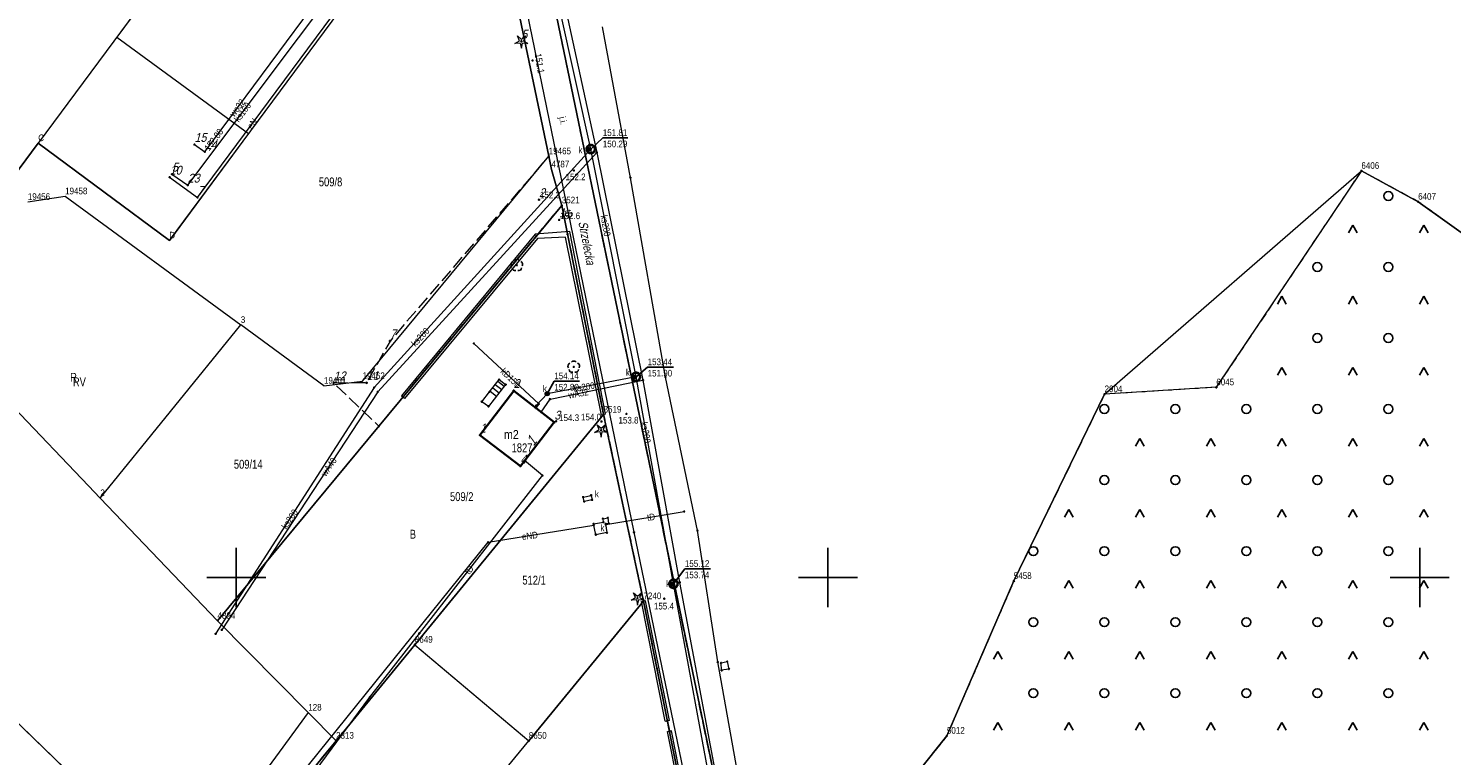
# Model space of a CAD drawing. Header units: metres. Extents: x 5548743 to 5556416, y 5707500 to 5714000.
# Tile 153 of 244: x 5554465 to 5554705, y 5709970 to 5710093. Entities that reach past the tile are written whole.
import ezdxf
from ezdxf.enums import TextEntityAlignment as Align

# ---------------------------------------------------------------- set-up
doc = ezdxf.new("R2010")
doc.units = ezdxf.units.M
for name, pattern in [('1.5_0.75', [2.25, 1.5, -0.75]), ('2.25_0.75', [3, 2.25, -0.75]), ('219-1000', [0])]:
    doc.linetypes.add(name, pattern=pattern)
doc.layers.get('0').update_dxf_attribs({"color": 2, "lineweight": 5})
doc.styles.get("Standard").update_dxf_attribs({"font": 'Working1250', "width": 0.75})
doc.linetypes.add('902-1000', pattern='A,5,0,[1,ksztalty.shx,S=1,R=0,X=0,Y=0],5', length=10)
doc.linetypes.add('otdn_1000', pattern='A,7,0,[21,ksztalty.shx,S=0.7,R=0,X=0,Y=0]', length=7)

# ---------------------------------------------------------------- blocks, each defined once
blk = doc.blocks.new('PUNKTBUD')
at = {"color": 0}
blk.add_circle((0, 0), 0.09, dxfattribs=at)
blk = doc.blocks.new('203')
at = {"linetype": 'Continuous', "lineweight": 0}
h = blk.add_hatch(color=0, dxfattribs=at)
edge = h.paths.add_edge_path()
edge.add_arc((0, 0), 0.09, 0, 360)
blk = doc.blocks.new('OTZK3')
at = {"color": 0, "linetype": 'Continuous'}
for p, q in [((-0.75, -0.433), (0, 0.866)), ((0, 0.866), (0.75, -0.433))]:
    blk.add_line(p, q, dxfattribs=at)
blk = doc.blocks.new('OTZK1')
at = {"color": 0, "linetype": 'Continuous'}
blk.add_circle((0, 0), 0.75, dxfattribs=at)
blk = doc.blocks.new('PW01')
at = {"linetype": 'Continuous', "lineweight": 13}
h = blk.add_hatch(color=0, dxfattribs=at)
edge = h.paths.add_edge_path()
edge.add_arc((0, 0), 0.18, 0, 360)
blk = doc.blocks.new('US25')
at = {"linetype": 'Continuous', "lineweight": 13}
h = blk.add_hatch(color=0, dxfattribs=at)
edge = h.paths.add_edge_path()
edge.add_arc((0, 0), 0.4, 0, 360)
blk = doc.blocks.new('OP021')
at = {"linetype": 'Continuous', "lineweight": 13}
h = blk.add_hatch(color=0, dxfattribs=at)
edge = h.paths.add_edge_path()
edge.add_arc((0, 0), 0.1, 0, 360)
at = {"color": 0, "linetype": 'Continuous', "lineweight": -3}
for centre, start, end in [((-0.476, 0.154), 110.388, 213.756), ((0, 0.5), 38.316, 141.684), ((0.476, 0.154), 326.244, 69.612), ((-0.294, -0.404), 182.272, 285.64), ((0.294, -0.404), 254.36, 357.728), ((0.294, -0.404), 254.36, 357.728)]:
    blk.add_arc(centre, 0.5, start, end, dxfattribs=at)
blk = doc.blocks.new('OP011')
at = {"linetype": 'Continuous', "lineweight": 13}
h = blk.add_hatch(color=0, dxfattribs=at)
edge = h.paths.add_edge_path()
edge.add_arc((0, 0), 0.1, 0, 360)
at = {"color": 0, "linetype": 'Continuous', "lineweight": 13}
for p, q in [((-1.099, -0.357), (-0.324, 0.105)), ((-0.324, 0.105), (-0.679, 0.935)), ((-0.679, 0.935), (0, 0.341)), ((0, 0.341), (0.679, 0.935)), ((0.679, 0.935), (0.324, 0.105)), ((0.324, 0.105), (1.099, -0.357)), ((-0.2, -0.275), (-1.099, -0.357)), ((-0.2, -0.275), (0, -1.155)), ((0, -1.155), (0.2, -0.275)), ((1.099, -0.357), (0.2, -0.275))]:
    blk.add_line(p, q, dxfattribs=at)
blk = doc.blocks.new('US15')
at = {"color": 0, "linetype": 'Continuous', "lineweight": 13}
blk.add_circle((0, 0), 0.35, dxfattribs=at)
blk = doc.blocks.new('PIKIETAW1891')
at = {"color": 0}
blk.add_circle((0, 0), 0.09, dxfattribs=at)
blk = doc.blocks.new('RAMKA1000K')
at = {"color": 0}
for p, q in [((95, 500), (105, 500)), ((100, 495), (100, 500)), ((195, 500), (205, 500)), ((200, 495), (200, 500)), ((295, 500), (305, 500)), ((300, 495), (300, 500)), ((100, 0), (100, 5)), ((200, 0), (200, 5)), ((300, 0), (300, 5)), ((95, 0), (105, 0)), ((195, 0), (205, 0)), ((295, 0), (305, 0))]:
    blk.add_line(p, q, dxfattribs=at)

msp = doc.modelspace()

# ---------------------------------------------------------------- linework, layer by layer
at = {"layer": '217-kontur klasyfikacyjny', "color": 3, "linetype": 'CONTINUOUS', "lineweight": 18, "flags": 128}
for points in [[(5554532.17, 5710200.74), (5554587.61, 5709933.44)], [(5554552.8, 5710071.15), (5554542.23, 5710121.82)], [(5554502.14, 5710121.39), (5554479.8, 5710091.27)], [(5554479.8, 5710091.27), (5554502.09, 5710075)], [(5554502.09, 5710075), (5554488.69, 5710056.93)], [(5554466.53, 5710073.37), (5554423.13, 5710014.84)], [(5554488.69, 5710056.93), (5554466.53, 5710073.37)], [(5554553.26, 5710068.93), (5554552.8, 5710071.15)], [(5554555.01, 5710062.85), (5554553.26, 5710068.93)], [(5554646.75, 5710030.96), (5554690.15, 5710068.69)], [(5554690.15, 5710068.69), (5554665.63, 5710032.12)], [(5554690.15, 5710068.69), (5554699.74, 5710063.47)], [(5554699.74, 5710063.47), (5554690.15, 5710068.69)], [(5554496.83, 5709992.67), (5554555.01, 5710062.85)], [(5554699.74, 5710063.47), (5554720.52, 5710048.63)], [(5554720.52, 5710048.63), (5554699.74, 5710063.47)], [(5554631.41, 5709999.4), (5554646.75, 5710030.96)], [(5554646.75, 5710030.96), (5554631.41, 5709999.4)], [(5554665.63, 5710032.12), (5554646.75, 5710030.96)], [(5554462.32, 5710028.78), (5554475.03, 5710015.49)], [(5554562.08, 5710027.51), (5554530.18, 5709988.64)], [(5554568.82, 5709995.99), (5554562.08, 5710027.51)], [(5554475.03, 5710015.49), (5554477.02, 5710013.4)], [(5554477.02, 5710013.4), (5554496.83, 5709992.67)], [(5554620.1, 5709973.26), (5554631.41, 5709999.4)], [(5554631.41, 5709999.4), (5554620.1, 5709973.26)], [(5554577.11, 5709954.42), (5554568.82, 5709995.99)], [(5554530.18, 5709988.64), (5554516.86, 5709972.42)], [(5554516.86, 5709972.42), (5554514.33, 5709969.33)], [(5554589.33, 5709934.72), (5554620.1, 5709973.26)], [(5554620.1, 5709973.26), (5554589.33, 5709934.72)]]:
    msp.add_lwpolyline(points, dxfattribs=at)
at = {"layer": '218-kontur użytku gruntowego', "color": 3, "linetype": 'CONTINUOUS', "lineweight": 18, "flags": 128}
for points in [[(5554532.17, 5710200.74), (5554587.61, 5709933.44)], [(5554587.61, 5709933.44), (5554532.17, 5710200.74)], [(5554542.23, 5710121.82), (5554552.8, 5710071.15)], [(5554552.8, 5710071.15), (5554542.23, 5710121.82)], [(5554502.14, 5710121.39), (5554479.8, 5710091.27)], [(5554479.8, 5710091.27), (5554502.09, 5710075)], [(5554502.09, 5710075), (5554488.69, 5710056.93)], [(5554466.53, 5710073.37), (5554423.13, 5710014.84)], [(5554488.69, 5710056.93), (5554466.53, 5710073.37)], [(5554552.8, 5710071.15), (5554553.26, 5710068.93)], [(5554553.26, 5710068.93), (5554552.8, 5710071.15)], [(5554553.26, 5710068.93), (5554555.01, 5710062.85)], [(5554555.01, 5710062.85), (5554553.26, 5710068.93)], [(5554646.75, 5710030.96), (5554690.15, 5710068.69)], [(5554690.15, 5710068.69), (5554665.63, 5710032.12)], [(5554690.15, 5710068.69), (5554699.74, 5710063.47)], [(5554699.74, 5710063.47), (5554690.15, 5710068.69)], [(5554555.01, 5710062.85), (5554496.83, 5709992.67)], [(5554496.83, 5709992.67), (5554555.01, 5710062.85)], [(5554562.08, 5710027.51), (5554555.01, 5710062.85)], [(5554555.01, 5710062.85), (5554562.08, 5710027.51)], [(5554699.74, 5710063.47), (5554720.52, 5710048.63)], [(5554720.52, 5710048.63), (5554699.74, 5710063.47)], [(5554631.41, 5709999.4), (5554646.75, 5710030.96)], [(5554646.75, 5710030.96), (5554631.41, 5709999.4)], [(5554665.63, 5710032.12), (5554646.75, 5710030.96)], [(5554462.32, 5710028.78), (5554475.03, 5710015.49)], [(5554562.08, 5710027.51), (5554530.18, 5709988.64)], [(5554530.18, 5709988.64), (5554562.08, 5710027.51)], [(5554568.82, 5709995.99), (5554562.08, 5710027.51)], [(5554562.08, 5710027.51), (5554568.82, 5709995.99)], [(5554475.03, 5710015.49), (5554477.02, 5710013.4)], [(5554477.02, 5710013.4), (5554496.83, 5709992.67)], [(5554620.1, 5709973.26), (5554631.41, 5709999.4)], [(5554631.41, 5709999.4), (5554620.1, 5709973.26)], [(5554577.11, 5709954.42), (5554568.82, 5709995.99)], [(5554568.82, 5709995.99), (5554577.11, 5709954.42)], [(5554496.83, 5709992.67), (5554512.16, 5709977.17)], [(5554491.04, 5709948.35), (5554448.97, 5709989.02)], [(5554530.18, 5709988.64), (5554516.86, 5709972.42)], [(5554516.86, 5709972.42), (5554530.18, 5709988.64)], [(5554512.16, 5709977.17), (5554507.27, 5709970.5)], [(5554512.16, 5709977.17), (5554516.86, 5709972.42)], [(5554516.86, 5709972.42), (5554512.16, 5709977.17)], [(5554516.86, 5709972.42), (5554514.33, 5709969.33)], [(5554514.33, 5709969.33), (5554516.86, 5709972.42)], [(5554589.33, 5709934.72), (5554620.1, 5709973.26)], [(5554620.1, 5709973.26), (5554589.33, 5709934.72)], [(5554507.27, 5709970.5), (5554496.73, 5709956.11)]]:
    msp.add_lwpolyline(points, dxfattribs=at)
at = {"layer": '219-działka ewidencyjna', "color": 7, "linetype": '219-1000', "lineweight": 18, "flags": 128}
for points in [[(5554532.17, 5710200.74), (5554587.61, 5709933.44)], [(5554488.69, 5710056.93), (5554541.09, 5710127.59)], [(5554542.23, 5710121.82), (5554552.8, 5710071.15)], [(5554502.14, 5710121.39), (5554466.53, 5710073.37)], [(5554423.13, 5710014.84), (5554466.53, 5710073.37)], [(5554466.53, 5710073.37), (5554488.69, 5710056.93)], [(5554521.33, 5710033.18), (5554552.8, 5710071.15)], [(5554553.26, 5710068.93), (5554552.8, 5710071.15)], [(5554553.26, 5710068.93), (5554555.01, 5710062.85)], [(5554690.15, 5710068.69), (5554665.63, 5710032.12)], [(5554690.15, 5710068.69), (5554699.74, 5710063.47)], [(5554464.77, 5710063.44), (5554471.07, 5710064.39)], [(5554471.07, 5710064.39), (5554500.77, 5710042.66)], [(5554555.01, 5710062.85), (5554496.83, 5709992.67)], [(5554555.01, 5710062.85), (5554562.08, 5710027.51)], [(5554699.74, 5710063.47), (5554720.52, 5710048.63)], [(5554477.02, 5710013.4), (5554500.77, 5710042.66)], [(5554514.82, 5710032.38), (5554500.77, 5710042.66)], [(5554514.82, 5710032.38), (5554521.33, 5710033.18)], [(5554646.75, 5710030.96), (5554631.41, 5709999.4)], [(5554665.63, 5710032.12), (5554646.75, 5710030.96)], [(5554562.08, 5710027.51), (5554530.18, 5709988.64)], [(5554562.08, 5710027.51), (5554568.82, 5709995.99)], [(5554496.83, 5709992.67), (5554477.02, 5710013.4)], [(5554631.41, 5709999.4), (5554620.1, 5709973.26)], [(5554440.67, 5709997.04), (5554491.04, 5709948.35)], [(5554568.82, 5709995.99), (5554549.44, 5709972.41)], [(5554568.82, 5709995.99), (5554577.11, 5709954.42)], [(5554496.83, 5709992.67), (5554512.16, 5709977.17)], [(5554516.86, 5709972.42), (5554530.18, 5709988.64)], [(5554530.18, 5709988.64), (5554549.44, 5709972.41)], [(5554512.16, 5709977.17), (5554516.86, 5709972.42)], [(5554532.17, 5709951.42), (5554549.44, 5709972.41)], [(5554620.1, 5709973.26), (5554589.33, 5709934.72)]]:
    msp.add_lwpolyline(points, dxfattribs=at)
at = {"layer": '312-budynek ewidencyjny', "color": 7, "linetype": 'CONTINUOUS', "lineweight": 35, "flags": 128}
for points in [[(5554541.18, 5710024.03), (5554546.88, 5710031.55)], [(5554546.88, 5710031.55), (5554553.75, 5710026.22)], [(5554553.75, 5710026.22), (5554548.02, 5710018.79)], [(5554548.02, 5710018.79), (5554541.18, 5710024.03)]]:
    msp.add_lwpolyline(points, dxfattribs=at)
at = {"layer": '352-schody', "color": 7, "linetype": 'CONTINUOUS', "lineweight": 18, "flags": 128}
msp.add_lwpolyline([(5554545.52, 5710032.58), (5554542.62, 5710028.9), (5554541.48, 5710029.69), (5554542.81, 5710031.37), (5554544.41, 5710033.42)], close=True, dxfattribs=at)
msp.add_lwpolyline([(5554545.52, 5710032.58), (5554542.62, 5710028.9), (5554541.48, 5710029.69), (5554542.81, 5710031.37), (5554544.41, 5710033.42)], close=True, dxfattribs=at)
for points in [[(5554543.764, 5710032.592), (5554544.857, 5710031.739)], [(5554544.195, 5710033.144), (5554545.291, 5710032.289)], [(5554542.903, 5710031.489), (5554543.991, 5710030.639)], [(5554543.333, 5710032.04), (5554544.424, 5710031.189)]]:
    msp.add_lwpolyline(points, dxfattribs=at)
at = {"layer": 'jezdnia', "color": 7, "linetype": '2.25_0.75', "lineweight": 18, "flags": 128}
msp.add_lwpolyline([(5554518.76, 5710223.87), (5554521.6, 5710222.12), (5554529.67, 5710185.36), (5554532.07, 5710173.24), (5554541.09, 5710127.59), (5554542.23, 5710121.82), (5554552.8, 5710071.15), (5554525.98, 5710039.94), (5554522.04, 5710032.88), (5554516.44, 5710032.84), (5554524.1, 5710025.56), (5554528.18, 5710030.48), (5554555.01, 5710062.85), (5554562.08, 5710027.51), (5554568.82, 5709995.99), (5554577.11, 5709954.42), (5554585.13, 5709904.29), (5554584.06, 5709902.02), (5554589.38, 5709891.95), (5554595.06, 5709860.51), (5554596.13, 5709846.92), (5554596.83, 5709836.02), (5554596.39, 5709834.67), (5554600.82, 5709833.67), (5554601.33, 5709835.53), (5554601.87, 5709841.6), (5554600.75, 5709853.66), (5554597.18, 5709880.66), (5554594.16, 5709899.87), (5554587.61, 5709933.44), (5554532.17, 5710200.74), (5554527.04, 5710225.37), (5554527.67, 5710241.31), (5554520.14, 5710230.02)], close=True, dxfattribs=at)
at = {"layer": 'ogrodzenie trwałe', "color": 7, "linetype": '902-1000', "lineweight": 25, "flags": 128}
for points in [[(5554562.08, 5710027.51), (5554530.18, 5709988.64), (5554516.86, 5709972.42), (5554493.95, 5709944.49)], [(5554568.82, 5709995.99), (5554549.44, 5709972.41)]]:
    msp.add_lwpolyline(points, dxfattribs=at)
at = {"layer": 'przewód elektroenergetyczny podziemny', "color": 1, "linetype": 'CONTINUOUS', "lineweight": 18, "flags": 128}
for points in [[(5554488.74, 5710067.6), (5554493.46, 5710064.18), (5554537.54, 5710123.65), (5554535.96, 5710131.96), (5554538.89, 5710135.94), (5554531.81, 5710171.94), (5554532.14, 5710173.52)], [(5554492.08, 5709948.22), (5554495.78, 5709948.78), (5554507.5, 5709962.5), (5554542.55, 5710005.94), (5554560.43, 5710008.83)]]:
    msp.add_lwpolyline(points, dxfattribs=at)
at = {"layer": 'przewód kanalizacyjny', "color": 34, "linetype": 'CONTINUOUS', "lineweight": 18, "flags": 128}
for points in [[(5554559.91, 5710072.36), (5554546.91, 5710131.1), (5554535.32, 5710190.24), (5554544.93, 5710247.75), (5554541.33, 5710294.39), (5554552.25, 5710335.5), (5554559.16, 5710344.53)], [(5554489.13, 5710068.11), (5554491.79, 5710066.25), (5554538.71, 5710128.77), (5554546.91, 5710131.1)], [(5554559.91, 5710072.36), (5554523.29, 5710032.07), (5554496.51, 5709990.48)], [(5554567.56, 5710033.89), (5554559.91, 5710072.36)], [(5554540.16, 5710039.54), (5554551.14, 5710029.33), (5554550.65, 5710028.62)], [(5554567.56, 5710033.89), (5554552.55, 5710031.04), (5554550.67, 5710029.03)], [(5554580.93, 5709960.75), (5554573.89, 5709998.92), (5554567.56, 5710033.89)]]:
    msp.add_lwpolyline(points, dxfattribs=at)
at = {"layer": 'przewód telekomunikacyjny podziemny', "color": 30, "linetype": 'CONTINUOUS', "lineweight": 18, "flags": 128}
for points in [[(5554612.33, 5709652.7), (5554608.09, 5709677.24), (5554601.4, 5709713.31), (5554591.52, 5709767.07), (5554590.57, 5709774.29), (5554594.15, 5709805.61), (5554597.07, 5709816.32), (5554595.51, 5709860.42), (5554588.57, 5709899.37), (5554583.88, 5709927.66), (5554581.23, 5709940.2), (5554567.22, 5710007.64), (5554545.1, 5710115.29), (5554520.89, 5710233.39)], [(5554604.87, 5709838.07), (5554603.23, 5709855.01), (5554601.63, 5709865.79), (5554600.6, 5709871.3), (5554596.71, 5709886.45), (5554595.02, 5709896.73), (5554594.93, 5709900.18), (5554594.45, 5709907.05), (5554591.24, 5709930.28), (5554587.75, 5709950.09), (5554581.37, 5709985.72), (5554577.95, 5710007.92), (5554572.52, 5710033.85), (5554566.61, 5710067.53), (5554561.87, 5710093.04)], [(5554505.14, 5709940.24), (5554502.81, 5709942.62), (5554499.62, 5709948.76), (5554522.57, 5709979.75), (5554530.94, 5709990.54), (5554551.76, 5710017.21), (5554548.73, 5710019.73)], [(5554562.44, 5710008.94), (5554575.7, 5710011.14)]]:
    msp.add_lwpolyline(points, dxfattribs=at)
at = {"layer": 'przewód wodociągowy', "color": 5, "linetype": 'CONTINUOUS', "lineweight": 18, "flags": 128}
for points in [[(5554526.95, 5710247.4), (5554527.48, 5710246.88), (5554530.59, 5710246.07), (5554529.23, 5710228.24), (5554535.52, 5710194.4), (5554536.28, 5710190.34), (5554539, 5710178.18), (5554547.62, 5710133.14), (5554548.03, 5710131.14), (5554560.91, 5710071.81), (5554568.73, 5710033.33), (5554574.93, 5709999.17), (5554582.21, 5709960.22)], [(5554492.94, 5710073.13), (5554494.68, 5710071.91), (5554538.84, 5710131.41), (5554547.18, 5710133.04), (5554547.62, 5710133.14)], [(5554560.91, 5710071.81), (5554523.92, 5710031.37), (5554497.55, 5709991.15)], [(5554551.54, 5710027.94), (5554553.02, 5710030.12), (5554568.73, 5710033.33)]]:
    msp.add_lwpolyline(points, dxfattribs=at)
at = {"layer": 'rzedna-Atr2', "color": 7, "flags": 128}
for points in [[(5554559.91, 5710072.36), (5554561.94, 5710074.24), (5554566.167, 5710074.24)], [(5554567.56, 5710033.89), (5554569.52, 5710035.51), (5554573.898, 5710035.51)], [(5554552.55, 5710031.04), (5554553.74, 5710033.14), (5554558.015, 5710033.14)], [(5554573.89, 5709998.92), (5554575.81, 5710001.43), (5554580.14, 5710001.43)]]:
    msp.add_lwpolyline(points, dxfattribs=at)
at = {"layer": 'studnia kanalizacyjna', "color": 34, "linetype": 'CONTINUOUS', "lineweight": 18, "flags": 128}
for points in [[(5554560.61, 5710072.38), (5554560.59, 5710072.23), (5554560.55, 5710072.1), (5554560.49, 5710071.96), (5554560.39, 5710071.85), (5554560.27, 5710071.76), (5554560.14, 5710071.7), (5554559.99, 5710071.66), (5554559.85, 5710071.66), (5554559.7, 5710071.69), (5554559.57, 5710071.74), (5554559.45, 5710071.83), (5554559.35, 5710071.94), (5554559.27, 5710072.07), (5554559.23, 5710072.2), (5554559.21, 5710072.35), (5554559.22, 5710072.5), (5554559.26, 5710072.63), (5554559.33, 5710072.76), (5554559.42, 5710072.87), (5554559.54, 5710072.96), (5554559.67, 5710073.03), (5554559.82, 5710073.06), (5554559.96, 5710073.06), (5554560.11, 5710073.04), (5554560.24, 5710072.98), (5554560.36, 5710072.89), (5554560.47, 5710072.78), (5554560.54, 5710072.66), (5554560.58, 5710072.53)], [(5554568.26, 5710033.91), (5554568.24, 5710033.76), (5554568.2, 5710033.63), (5554568.14, 5710033.49), (5554568.04, 5710033.38), (5554567.92, 5710033.29), (5554567.79, 5710033.23), (5554567.64, 5710033.19), (5554567.5, 5710033.19), (5554567.35, 5710033.22), (5554567.22, 5710033.27), (5554567.1, 5710033.36), (5554567, 5710033.47), (5554566.92, 5710033.6), (5554566.88, 5710033.73), (5554566.86, 5710033.88), (5554566.87, 5710034.03), (5554566.91, 5710034.16), (5554566.98, 5710034.29), (5554567.08, 5710034.4), (5554567.19, 5710034.49), (5554567.32, 5710034.56), (5554567.47, 5710034.59), (5554567.61, 5710034.59), (5554567.76, 5710034.57), (5554567.89, 5710034.51), (5554568.02, 5710034.42), (5554568.12, 5710034.31), (5554568.19, 5710034.19), (5554568.23, 5710034.06)], [(5554574.59, 5709998.94), (5554574.57, 5709998.79), (5554574.54, 5709998.66), (5554574.47, 5709998.53), (5554574.37, 5709998.41), (5554574.25, 5709998.32), (5554574.13, 5709998.26), (5554573.98, 5709998.22), (5554573.84, 5709998.22), (5554573.69, 5709998.25), (5554573.55, 5709998.3), (5554573.43, 5709998.39), (5554573.33, 5709998.5), (5554573.26, 5709998.63), (5554573.21, 5709998.76), (5554573.19, 5709998.91), (5554573.21, 5709999.06), (5554573.24, 5709999.19), (5554573.31, 5709999.32), (5554573.41, 5709999.43), (5554573.53, 5709999.52), (5554573.65, 5709999.59), (5554573.8, 5709999.62), (5554573.94, 5709999.62), (5554574.09, 5709999.6), (5554574.23, 5709999.54), (5554574.35, 5709999.45), (5554574.45, 5709999.35), (5554574.52, 5709999.22), (5554574.57, 5709999.09)]]:
    msp.add_lwpolyline(points, close=True, dxfattribs=at)
at = {"layer": 'teren zalesiony', "color": 7, "linetype": '1.5_0.75', "lineweight": 18, "flags": 128}
msp.add_lwpolyline([(5554646.75, 5710030.96), (5554631.41, 5709999.4), (5554620.1, 5709973.26), (5554589.33, 5709934.72), (5554587.61, 5709933.44), (5554594.16, 5709899.87), (5554597.18, 5709880.66), (5554600.75, 5709853.66), (5554601.87, 5709841.6), (5554600.83, 5709833.67), (5554609.41, 5709831.74), (5554683.05, 5709909.04), (5554737.72, 5709964.73), (5554740.25, 5709965.53), (5554754.31, 5709951.55), (5554731.46, 5709929.71), (5554732.93, 5709928.29), (5554785.88, 5709876.97), (5554835.36, 5709826.01), (5554655.72, 5709669.02), (5554652.25, 5709666.2), (5554645.33, 5709660.68), (5554643.49, 5709659.37), (5554641.5, 5709658.27), (5554640.83, 5709653.15), (5554658.56, 5709655.45), (5554667.79, 5709656.98), (5554668.62, 5709656.71), (5554673.6, 5709657.35), (5554676.27, 5709657.16), (5554679.4, 5709656.46), (5554682.71, 5709655.25), (5554691.01, 5709651.36), (5554698.35, 5709647.53), (5554702.25, 5709646.33), (5554879.17, 5709626.54), (5555002.58, 5709615.56), (5555004.95, 5709615.36), (5555014.54, 5709672.97), (5555015.93, 5709687.57), (5555019.02, 5709718.19), (5555025.07, 5709756.22), (5555029.3, 5709783.51), (5555033.45, 5709819.83), (5554959.16, 5709842.11), (5554961.26, 5709844.93), (5554958.49, 5709850.61), (5554879.57, 5709892.41), (5554851.98, 5709938.98), (5554810.26, 5709976.36), (5554791.37, 5709993.77), (5554762.17, 5710013.83), (5554727.95, 5710042.33), (5554720.52, 5710048.63), (5554699.74, 5710063.47), (5554690.15, 5710068.69), (5554665.63, 5710032.12)], close=True, dxfattribs=at)
at = {"layer": 'właz do komory lub kanału', "color": 7, "linetype": 'CONTINUOUS', "lineweight": 18, "flags": 128}
for points in [[(5554558.63, 5710013.57), (5554559.97, 5710013.87), (5554560.14, 5710013.11), (5554558.8, 5710012.81)], [(5554560.38, 5710009.07), (5554562.05, 5710009.34), (5554561.98, 5710009.91), (5554562.81, 5710010.08), (5554562.93, 5710009.13), (5554562.42, 5710009.04), (5554562.64, 5710007.57), (5554560.76, 5710007.22)], [(5554581.93, 5709985.55), (5554582.98, 5709985.79), (5554583.25, 5709984.53), (5554582.02, 5709984.31)]]:
    msp.add_lwpolyline(points, close=True, dxfattribs=at)
at = {"layer": 'ściana oporowa (linia)', "color": 0, "linetype": 'otdn_1000', "lineweight": 18}
for p, q in [((5554550.502, 5710058.01), (5554527.91, 5710030.703)), ((5554556.366, 5710058.448), (5554550.502, 5710058.01)), ((5554562.423, 5710027.579), (5554556.366, 5710058.448)), ((5554527.91, 5710030.703), (5554528.18, 5710030.48)), ((5554562.423, 5710027.579), (5554562.08, 5710027.51)), ((5554569.163, 5709996.058), (5554568.82, 5709995.99)), ((5554573.193, 5709975.828), (5554569.163, 5709996.058)), ((5554573.193, 5709975.828), (5554572.85, 5709975.76)), ((5554573.543, 5709974.099), (5554573.2, 5709974.03)), ((5554577.453, 5709954.489), (5554573.543, 5709974.099))]:
    msp.add_line(p, q, dxfattribs=at)
at = {"layer": 'ściana oporowa (linia)', "color": 0, "lineweight": 18}
for p, q in [((5554550.878, 5710057.27), (5554528.45, 5710030.257)), ((5554555.614, 5710057.472), (5554550.878, 5710057.27)), ((5554561.737, 5710027.441), (5554555.614, 5710057.472)), ((5554528.45, 5710030.257), (5554528.18, 5710030.48)), ((5554561.737, 5710027.441), (5554562.08, 5710027.51)), ((5554568.477, 5709995.922), (5554568.82, 5709995.99)), ((5554572.507, 5709975.692), (5554568.477, 5709995.922)), ((5554572.507, 5709975.692), (5554572.85, 5709975.76)), ((5554572.857, 5709973.961), (5554573.2, 5709974.03)), ((5554576.767, 5709954.351), (5554572.857, 5709973.961))]:
    msp.add_line(p, q, dxfattribs=at)

# ---------------------------------------------------------------- block references
at = {"layer": '203-punkt graniczny', "color": 7, "linetype": 'CONTINUOUS', "lineweight": 18}
for p in [(5554466.53, 5710073.37), (5554552.8, 5710071.15), (5554553.26, 5710068.93), (5554690.15, 5710068.69), (5554471.07, 5710064.39), (5554555.01, 5710062.85), (5554699.74, 5710063.47), (5554488.69, 5710056.93), (5554500.77, 5710042.66), (5554521.33, 5710033.18), (5554514.82, 5710032.38), (5554646.75, 5710030.96), (5554665.63, 5710032.12), (5554562.08, 5710027.51), (5554477.02, 5710013.4), (5554631.41, 5709999.4), (5554568.82, 5709995.99), (5554496.83, 5709992.67), (5554530.18, 5709988.64), (5554512.16, 5709977.17), (5554516.86, 5709972.42), (5554549.44, 5709972.41), (5554620.1, 5709973.26)]:
    msp.add_blockref('203', p, dxfattribs=at)
at = {"layer": 'drzewo iglaste', "color": 94, "linetype": 'CONTINUOUS', "lineweight": 18}
for p in [(5554548.19, 5710090.56), (5554561.66, 5710024.87), (5554567.81, 5709996.49)]:
    msp.add_blockref('OP011', p, dxfattribs=at)
at = {"layer": 'drzewo liściaste', "color": 94, "linetype": 'CONTINUOUS', "lineweight": 18}
for p in [(5554547.42, 5710052.74), (5554557.03, 5710035.56)]:
    msp.add_blockref('OP021', p, dxfattribs=at)
at = {"layer": 'pikieta naturalna', "color": 7, "linetype": 'CONTINUOUS', "lineweight": 13}
for p in [(5554550.07, 5710087.33), (5554557.06, 5710068.74), (5554551.16, 5710063.8), (5554554.56, 5710060.4), (5554565.93, 5710027.62), (5554554.06, 5710026.38), (5554561.72, 5710026.35), (5554572.33, 5709996.42)]:
    msp.add_blockref('PW01', p, dxfattribs=at)
at = {"layer": 'Punkt budynku', "color": 5, "linetype": 'CONTINUOUS', "lineweight": 13}
for p in [(5554544.41, 5710033.42), (5554545.52, 5710032.58), (5554542.81, 5710031.37), (5554546.88, 5710031.55), (5554541.48, 5710029.69), (5554542.62, 5710028.9), (5554544.09, 5710027.85), (5554553.75, 5710026.22), (5554541.18, 5710024.03), (5554548.02, 5710018.79)]:
    msp.add_blockref('PUNKTBUD', p, dxfattribs=at)
at = {"layer": 'Punkt roboczy BDOT GESUT K1', "color": 6, "linetype": 'CONTINUOUS', "lineweight": 18}
for p in [(5554548.19, 5710090.56), (5554550.07, 5710087.33), (5554492.94, 5710073.13), (5554494.68, 5710071.91), (5554494.68, 5710071.91), (5554552.8, 5710071.15), (5554559.21, 5710072.35), (5554559.22, 5710072.5), (5554559.23, 5710072.2), (5554559.26, 5710072.63), (5554559.27, 5710072.07), (5554559.33, 5710072.76), (5554559.35, 5710071.94), (5554559.42, 5710072.87), (5554559.45, 5710071.83), (5554559.54, 5710072.96), (5554559.57, 5710071.74), (5554559.59, 5710072.3), (5554559.67, 5710073.03), (5554559.7, 5710071.69), (5554559.82, 5710073.06), (5554559.85, 5710071.66), (5554559.91, 5710072.36), (5554559.91, 5710072.36), (5554559.91, 5710072.36), (5554559.96, 5710073.06), (5554559.99, 5710071.66), (5554560.11, 5710073.04), (5554560.14, 5710071.7), (5554560.24, 5710072.98), (5554560.27, 5710071.76), (5554560.36, 5710072.89), (5554560.39, 5710071.85), (5554560.47, 5710072.78), (5554560.49, 5710071.96), (5554560.54, 5710072.66), (5554560.55, 5710072.1), (5554560.58, 5710072.53), (5554560.59, 5710072.23), (5554560.61, 5710072.38), (5554560.91, 5710071.81), (5554560.91, 5710071.81), (5554557.06, 5710068.74), (5554690.15, 5710068.69), (5554488.74, 5710067.6), (5554489.13, 5710068.11), (5554491.79, 5710066.25), (5554566.61, 5710067.53), (5554493.46, 5710064.18), (5554551.16, 5710063.8), (5554555.01, 5710062.85), (5554699.74, 5710063.47), (5554554.56, 5710060.4), (5554550.69, 5710057.64), (5554555.99, 5710057.96), (5554547.42, 5710052.74), (5554525.98, 5710039.94), (5554540.16, 5710039.54), (5554557.03, 5710035.56), (5554516.44, 5710032.84), (5554522.04, 5710032.88), (5554566.86, 5710033.88), (5554566.87, 5710034.03), (5554566.88, 5710033.73), (5554566.91, 5710034.16), (5554566.92, 5710033.6), (5554566.98, 5710034.29), (5554567, 5710033.47), (5554567.08, 5710034.4), (5554567.1, 5710033.36), (5554567.19, 5710034.49), (5554567.22, 5710033.27), (5554567.24, 5710033.85), (5554567.32, 5710034.56), (5554567.35, 5710033.22), (5554567.47, 5710034.59), (5554567.5, 5710033.19), (5554567.56, 5710033.89), (5554567.56, 5710033.89), (5554567.56, 5710033.89), (5554567.61, 5710034.59), (5554567.64, 5710033.19), (5554567.76, 5710034.57), (5554567.79, 5710033.23), (5554567.89, 5710034.51), (5554567.92, 5710033.29), (5554568.02, 5710034.42), (5554568.04, 5710033.38), (5554568.12, 5710034.31), (5554568.14, 5710033.49), (5554568.19, 5710034.19), (5554568.2, 5710033.63), (5554568.23, 5710034.06), (5554568.24, 5710033.76), (5554568.26, 5710033.91), (5554568.73, 5710033.33), (5554568.73, 5710033.33), (5554572.52, 5710033.85), (5554523.29, 5710032.07), (5554523.92, 5710031.37), (5554528.18, 5710030.48), (5554528.18, 5710030.48), (5554552.55, 5710031.04), (5554552.55, 5710031.04), (5554552.55, 5710031.04), (5554553.02, 5710030.12), (5554646.75, 5710030.96), (5554665.63, 5710032.12), (5554550.65, 5710028.62), (5554550.67, 5710029.03), (5554551.14, 5710029.33), (5554551.54, 5710027.94), (5554565.93, 5710027.62), (5554524.1, 5710025.56), (5554554.06, 5710026.38), (5554561.72, 5710026.35), (5554562.08, 5710027.51), (5554562.08, 5710027.51), (5554562.08, 5710027.51), (5554561.66, 5710024.87), (5554548.73, 5710019.73), (5554551.76, 5710017.21), (5554558.63, 5710013.57), (5554559.97, 5710013.87), (5554558.8, 5710012.81), (5554560.14, 5710013.11), (5554575.7, 5710011.14), (5554560.38, 5710009.07), (5554560.43, 5710008.83), (5554561.98, 5710009.91), (5554562.05, 5710009.34), (5554562.42, 5710009.04), (5554562.44, 5710008.94), (5554562.81, 5710010.08), (5554562.93, 5710009.13), (5554560.76, 5710007.22), (5554562.64, 5710007.57), (5554567.22, 5710007.64), (5554577.95, 5710007.92), (5554542.55, 5710005.94), (5554573.19, 5709998.91), (5554573.21, 5709999.06), (5554573.21, 5709998.76), (5554573.24, 5709999.19), (5554573.31, 5709999.32), (5554573.41, 5709999.43), (5554573.53, 5709999.52), (5554573.6, 5709998.87), (5554573.65, 5709999.59), (5554573.8, 5709999.62), (5554573.89, 5709998.92), (5554573.94, 5709999.62), (5554574.09, 5709999.6), (5554574.23, 5709999.54), (5554574.35, 5709999.45), (5554574.45, 5709999.35), (5554574.52, 5709999.22), (5554574.57, 5709999.09), (5554574.57, 5709998.79), (5554574.59, 5709998.94), (5554574.93, 5709999.17), (5554631.41, 5709999.4), (5554567.81, 5709996.49), (5554572.33, 5709996.42), (5554573.26, 5709998.63), (5554573.33, 5709998.5), (5554573.43, 5709998.39), (5554573.55, 5709998.3), (5554573.69, 5709998.25), (5554573.84, 5709998.22), (5554573.98, 5709998.22), (5554574.13, 5709998.26), (5554574.25, 5709998.32), (5554574.37, 5709998.41), (5554574.47, 5709998.53), (5554574.54, 5709998.66), (5554568.82, 5709995.99), (5554568.82, 5709995.99), (5554568.82, 5709995.99), (5554496.51, 5709990.48), (5554497.55, 5709991.15), (5554530.94, 5709990.54), (5554530.18, 5709988.64), (5554581.37, 5709985.72), (5554581.93, 5709985.55), (5554582.98, 5709985.79), (5554583.25, 5709984.53), (5554582.02, 5709984.31), (5554522.57, 5709979.75), (5554572.85, 5709975.76), (5554516.86, 5709972.42), (5554549.44, 5709972.41), (5554573.2, 5709974.03), (5554620.1, 5709973.26)]:
    msp.add_blockref('PIKIETAW1891', p, dxfattribs=at)
at = {"layer": 'rzedna', "color": 5, "linetype": 'CONTINUOUS', "lineweight": 18}
msp.add_blockref('PW01', (5554494.68, 5710071.91), dxfattribs=at)
at = {"layer": 'rzedna', "color": 34, "linetype": 'CONTINUOUS', "lineweight": 18}
for p in [(5554559.91, 5710072.36), (5554567.56, 5710033.89), (5554552.55, 5710031.04), (5554573.89, 5709998.92)]:
    msp.add_blockref('PW01', p, dxfattribs=at)
at = {"layer": 'studnia kanalizacyjna', "color": 34, "linetype": 'CONTINUOUS', "lineweight": 18}
msp.add_blockref('US15', (5554552.55, 5710031.04), dxfattribs=at)
at = {"layer": 'teren zalesiony', "color": 7, "linetype": 'CONTINUOUS', "lineweight": 18}
for name, p in [('OTZK1', (5554694.696, 5710064.446)), ('OTZK3', (5554688.696, 5710058.626)), ('OTZK3', (5554700.696, 5710058.626)), ('OTZK1', (5554682.696, 5710052.446)), ('OTZK1', (5554694.696, 5710052.446)), ('OTZK3', (5554676.696, 5710046.626)), ('OTZK3', (5554688.696, 5710046.626)), ('OTZK3', (5554700.696, 5710046.626)), ('OTZK1', (5554682.696, 5710040.446)), ('OTZK1', (5554694.696, 5710040.446)), ('OTZK3', (5554676.696, 5710034.626)), ('OTZK3', (5554688.696, 5710034.626)), ('OTZK3', (5554700.696, 5710034.626)), ('OTZK1', (5554646.696, 5710028.446)), ('OTZK1', (5554658.696, 5710028.446)), ('OTZK1', (5554670.696, 5710028.446)), ('OTZK1', (5554682.696, 5710028.446)), ('OTZK1', (5554694.696, 5710028.446)), ('OTZK3', (5554652.696, 5710022.626)), ('OTZK3', (5554664.696, 5710022.626)), ('OTZK3', (5554676.696, 5710022.626)), ('OTZK3', (5554688.696, 5710022.626)), ('OTZK3', (5554700.696, 5710022.626)), ('OTZK1', (5554646.696, 5710016.446)), ('OTZK1', (5554658.696, 5710016.446)), ('OTZK1', (5554670.696, 5710016.446)), ('OTZK1', (5554682.696, 5710016.446)), ('OTZK1', (5554694.696, 5710016.446)), ('OTZK3', (5554640.696, 5710010.626)), ('OTZK3', (5554652.696, 5710010.626)), ('OTZK3', (5554664.696, 5710010.626)), ('OTZK3', (5554676.696, 5710010.626)), ('OTZK3', (5554688.696, 5710010.626)), ('OTZK3', (5554700.696, 5710010.626)), ('OTZK1', (5554634.696, 5710004.446)), ('OTZK1', (5554646.696, 5710004.446)), ('OTZK1', (5554658.696, 5710004.446)), ('OTZK1', (5554670.696, 5710004.446)), ('OTZK1', (5554682.696, 5710004.446)), ('OTZK1', (5554694.696, 5710004.446)), ('OTZK3', (5554640.696, 5709998.626)), ('OTZK3', (5554652.696, 5709998.626)), ('OTZK3', (5554664.696, 5709998.626)), ('OTZK3', (5554676.696, 5709998.626)), ('OTZK3', (5554688.696, 5709998.626)), ('OTZK3', (5554700.696, 5709998.626)), ('OTZK1', (5554634.696, 5709992.446)), ('OTZK1', (5554646.696, 5709992.446)), ('OTZK1', (5554658.696, 5709992.446)), ('OTZK1', (5554670.696, 5709992.446)), ('OTZK1', (5554682.696, 5709992.446)), ('OTZK1', (5554694.696, 5709992.446)), ('OTZK3', (5554628.696, 5709986.626)), ('OTZK3', (5554640.696, 5709986.626)), ('OTZK3', (5554652.696, 5709986.626)), ('OTZK3', (5554664.696, 5709986.626)), ('OTZK3', (5554676.696, 5709986.626)), ('OTZK3', (5554688.696, 5709986.626)), ('OTZK3', (5554700.696, 5709986.626)), ('OTZK1', (5554634.696, 5709980.446)), ('OTZK1', (5554646.696, 5709980.446)), ('OTZK1', (5554658.696, 5709980.446)), ('OTZK1', (5554670.696, 5709980.446)), ('OTZK1', (5554682.696, 5709980.446)), ('OTZK1', (5554694.696, 5709980.446)), ('OTZK3', (5554628.696, 5709974.626)), ('OTZK3', (5554640.696, 5709974.626)), ('OTZK3', (5554652.696, 5709974.626)), ('OTZK3', (5554664.696, 5709974.626)), ('OTZK3', (5554676.696, 5709974.626)), ('OTZK3', (5554688.696, 5709974.626)), ('OTZK3', (5554700.696, 5709974.626))]:
    msp.add_blockref(name, p, dxfattribs=at)
at = {"layer": 'Wstawianie ramki sekcyjnej z opisem', "color": 7, "linetype": 'CONTINUOUS', "lineweight": 13}
for p in [(5554400, 5710000), (5554400, 5710000), (5554400, 5710000), (5554400, 5710000), (5554400, 5709500), (5554400, 5709500), (5554400, 5709500), (5554400, 5709500)]:
    msp.add_blockref('RAMKA1000K', p, dxfattribs=at)
at = {"layer": 'zasuwa lub zawór', "color": 34, "linetype": 'CONTINUOUS', "lineweight": 18}
for p in [(5554559.59, 5710072.3), (5554567.24, 5710033.85), (5554552.55, 5710031.04), (5554573.6, 5709998.87)]:
    msp.add_blockref('US25', p, dxfattribs=at)

# ---------------------------------------------------------------- texts
at = {"layer": '203-punkt graniczny-Atr103', "color": 7, "width": 0.9}
for s, p in [('C', (5554466.53, 5710073.37)), ('C', (5554466.53, 5710073.37)), ('19465', (5554552.8, 5710071.15)), ('19465', (5554552.8, 5710071.15)), ('4787', (5554553.26, 5710068.93)), ('4787', (5554553.26, 5710068.93)), ('6406', (5554690.15, 5710068.69)), ('6406', (5554690.15, 5710068.69)), ('19456', (5554464.77, 5710063.44)), ('19456', (5554464.77, 5710063.44)), ('19458', (5554471.07, 5710064.39)), ('19458', (5554471.07, 5710064.39)), ('3521', (5554555.01, 5710062.85)), ('3521', (5554555.01, 5710062.85)), ('6407', (5554699.74, 5710063.47)), ('6407', (5554699.74, 5710063.47)), ('D', (5554488.69, 5710056.93)), ('D', (5554488.69, 5710056.93)), ('3', (5554500.77, 5710042.66)), ('3', (5554500.77, 5710042.66)), ('19461', (5554514.82, 5710032.38)), ('19461', (5554514.82, 5710032.38)), ('19462', (5554521.33, 5710033.18)), ('19462', (5554521.33, 5710033.18)), ('6045', (5554665.63, 5710032.12)), ('6045', (5554665.63, 5710032.12)), ('2904', (5554646.75, 5710030.96)), ('2904', (5554646.75, 5710030.96)), ('3519', (5554562.08, 5710027.51)), ('3519', (5554562.08, 5710027.51)), ('2', (5554477.02, 5710013.4)), ('2', (5554477.02, 5710013.4)), ('5458', (5554631.41, 5709999.4)), ('5458', (5554631.41, 5709999.4)), ('7240', (5554568.82, 5709995.99)), ('7240', (5554568.82, 5709995.99)), ('4894', (5554496.83, 5709992.67)), ('4894', (5554496.83, 5709992.67)), ('8649', (5554530.18, 5709988.64)), ('8649', (5554530.18, 5709988.64)), ('128', (5554512.16, 5709977.17)), ('128', (5554512.16, 5709977.17)), ('2313', (5554516.86, 5709972.42)), ('2313', (5554516.86, 5709972.42)), ('8650', (5554549.44, 5709972.41)), ('8650', (5554549.44, 5709972.41)), ('5012', (5554620.1, 5709973.26)), ('5012', (5554620.1, 5709973.26))]:
    msp.add_text(s, height=1.125, dxfattribs=at).set_placement(p, align=Align.BOTTOM_LEFT)
at = {"layer": '209-oznaczenie konturu klasyfikacyjnego', "color": 3, "linetype": 'CONTINUOUS', "lineweight": 18, "width": 0.79}
msp.add_text('RV', height=1.5, dxfattribs=at).set_placement((5554472.38, 5710032.29))
at = {"layer": '210-oznaczenie konturu użytku gruntowego', "color": 3, "linetype": 'CONTINUOUS', "lineweight": 18, "width": 0.79}
for s, p in [('R', (5554471.92, 5710033.06)), ('B', (5554529.32, 5710006.55))]:
    msp.add_text(s, height=1.5, dxfattribs=at).set_placement(p)
at = {"layer": '211-numer działki ewidencyjnej', "color": 7, "linetype": 'CONTINUOUS', "lineweight": 18, "width": 0.79}
for s, p in [('509/8', (5554513.95, 5710067.57)), ('509/14', (5554499.59, 5710019.87))]:
    msp.add_text(s, height=1.5, dxfattribs=at).set_placement(p, align=Align.TOP_LEFT)
for s, p in [('509/2', (5554536.12, 5710012.9)), ('512/1', (5554548.35, 5709998.8))]:
    msp.add_text(s, height=1.5, dxfattribs=at).set_placement(p)
at = {"layer": '238-Punkt adresowy budynku', "color": 7, "linetype": 'CONTINUOUS', "lineweight": 18, "oblique": 15, "width": 0.79}
msp.add_text('1', height=1.8, rotation=51.051, dxfattribs=at).set_placement((5554550.57, 5710022.51), align=Align.CENTER)
at = {"layer": '312-oznaczenie budynku ewidencyjnego', "color": 7, "linetype": 'CONTINUOUS', "lineweight": 18, "width": 0.79}
msp.add_text('1827', height=1.5, dxfattribs=at).set_placement((5554546.53, 5710022.65), align=Align.TOP_LEFT)
at = {"layer": '312-oznaczenie budynku ewidencyjnego-Atr117', "color": 7, "width": 0.9}
msp.add_text('m2', height=1.5, dxfattribs=at).set_placement((5554546.49, 5710024.15), align=Align.MIDDLE_CENTER)
at = {"layer": '994-Nazwa ulicy', "color": 7, "linetype": 'CONTINUOUS', "lineweight": 18, "oblique": 15, "width": 0.79}
msp.add_text('Strzelecka', height=1.5, rotation=-79.074, dxfattribs=at).set_placement((5554558.54, 5710060.17), align=Align.MIDDLE_LEFT)
at = {"layer": 'jezdnia-Atr17', "color": 7, "width": 0.9}
msp.add_text('j.i.', height=1.125, rotation=282.503, dxfattribs=at).set_placement((5554554.52, 5710077.72))
at = {"layer": 'pikieta naturalna-Atr2', "color": 7, "width": 0.9}
msp.add_text('151.1', height=1.125, rotation=279.544, dxfattribs=at).set_placement((5554550.43, 5710088.41))
for s, p in [('152.2', (5554555.64, 5710067.11)), ('152.3', (5554551.32, 5710064.06)), ('152.6', (5554554.73, 5710060.53)), ('154.3', (5554554.55, 5710026.42)), ('154.0', (5554558.26, 5710026.53)), ('153.8', (5554564.59, 5710026)), ('155.4', (5554570.58, 5709994.59))]:
    msp.add_text(s, height=1.125, dxfattribs=at).set_placement(p)
at = {"layer": 'przewód elektroenergetyczny podziemny-Atr1', "color": 1, "width": 0.9}
for s, rotation, p in [('eN', 53.454, (5554502.2, 5710075.97)), ('eND', 7.87, (5554548.27, 5710006.86))]:
    msp.add_text(s, height=1.125, rotation=rotation, dxfattribs=at).set_placement(p, align=Align.MIDDLE_LEFT)
at = {"layer": 'przewód kanalizacyjny-Atr1', "color": 34, "width": 0.9}
for s, rotation, p in [('ks160', 53.112, (5554499.97, 5710077.15)), ('ks200', 279.94, (5554562.12, 5710061.2)), ('ks200', 46.429, (5554529.86, 5710039.3)), ('kD150', 315.784, (5554544.96, 5710035.08)), ('ks200', 9.456, (5554557, 5710031.88)), ('ks200', 278.953, (5554568.94, 5710026.27)), ('ks200', 55.912, (5554508.02, 5710008.35))]:
    msp.add_text(s, height=1.125, rotation=rotation, dxfattribs=at).set_placement(p, align=Align.MIDDLE_LEFT)
at = {"layer": 'przewód telekomunikacyjny podziemny-Atr1', "color": 30, "width": 0.9}
for rotation, p in [(280.301, (5554556.03, 5710062.1)), (8.076, (5554569.42, 5710010.1)), (50.721, (5554538.92, 5710000.76))]:
    msp.add_text('tD', height=1.125, rotation=rotation, dxfattribs=at).set_placement(p, align=Align.MIDDLE_LEFT)
at = {"layer": 'przewód wodociągowy-Atr1', "color": 5, "width": 0.9}
for s, rotation, p in [('wo32', 53.417, (5554499.21, 5710078.02)), ('wA32', 10.238, (5554556.14, 5710030.76)), ('wA40', 55.437, (5554514.68, 5710017.28))]:
    msp.add_text(s, height=1.125, rotation=rotation, dxfattribs=at).set_placement(p, align=Align.MIDDLE_LEFT)
at = {"layer": 'Punkt budynku-Atr104', "color": 5, "oblique": 15, "width": 0.9}
for s, p in [('2', (5554546.88, 5710031.55)), ('3', (5554553.75, 5710026.22)), ('1', (5554541.18, 5710024.03)), ('4', (5554548.02, 5710018.79))]:
    msp.add_text(s, height=1.5, dxfattribs=at).set_placement(p, align=Align.BOTTOM_LEFT)
at = {"layer": 'Punkt roboczy BDOT GESUT K1-Atr103', "color": 6, "oblique": 15, "width": 0.9}
for s, p in [('5', (5554548.19, 5710090.56)), ('15', (5554492.94, 5710073.13)), ('14', (5554494.68, 5710071.91)), ('14', (5554494.68, 5710071.91)), ('10', (5554488.74, 5710067.6)), ('5', (5554489.13, 5710068.11)), ('23', (5554491.79, 5710066.25)), ('7', (5554493.46, 5710064.18)), ('2', (5554551.16, 5710063.8)), ('1', (5554554.56, 5710060.4)), ('7', (5554525.98, 5710039.94)), ('12', (5554516.44, 5710032.84)), ('11', (5554522.04, 5710032.88))]:
    msp.add_text(s, height=1.5, dxfattribs=at).set_placement(p, align=Align.BOTTOM_LEFT)
at = {"layer": 'rzedna-Atr2', "color": 5, "width": 0.9}
msp.add_text('152.88', height=1.125, rotation=53.417, dxfattribs=at).set_placement((5554494.96, 5710072.29), align=Align.MIDDLE_LEFT)
at = {"layer": 'rzedna-Atr2', "color": 34, "width": 0.9}
for s, p in [('151.81', (5554561.94, 5710074.251)), ('153.44', (5554569.52, 5710035.521)), ('154.14', (5554553.74, 5710033.151)), ('155.12', (5554575.81, 5710001.441))]:
    msp.add_text(s, height=1.125, dxfattribs=at).set_placement(p, align=Align.BOTTOM_LEFT)
at = {"layer": 'rzedna-Atr3', "color": 34, "width": 0.9}
for s, p in [('150.29', (5554561.94, 5710072.339)), ('151.90', (5554569.52, 5710033.609)), ('152.80', (5554553.74, 5710031.239)), ('153.74', (5554575.81, 5709999.529))]:
    msp.add_text(s, height=1.125, dxfattribs=at).set_placement(p, align=Align.BOTTOM_LEFT)
at = {"layer": 'właz do komory lub kanału-Atr17', "color": 7, "width": 0.9}
for p in [(5554560.6, 5710013.53), (5554561.55, 5710007.81)]:
    msp.add_text('k', height=1.125, dxfattribs=at).set_placement(p)
at = {"layer": 'zasuwa lub zawór-Atr17', "color": 34, "width": 0.9}
for p in [(5554557.83, 5710071.64), (5554565.85, 5710034.07), (5554551.82, 5710031.35), (5554572.64, 5709998.41)]:
    msp.add_text('k', height=1.125, dxfattribs=at).set_placement(p)

doc.saveas('drawing.dxf')
